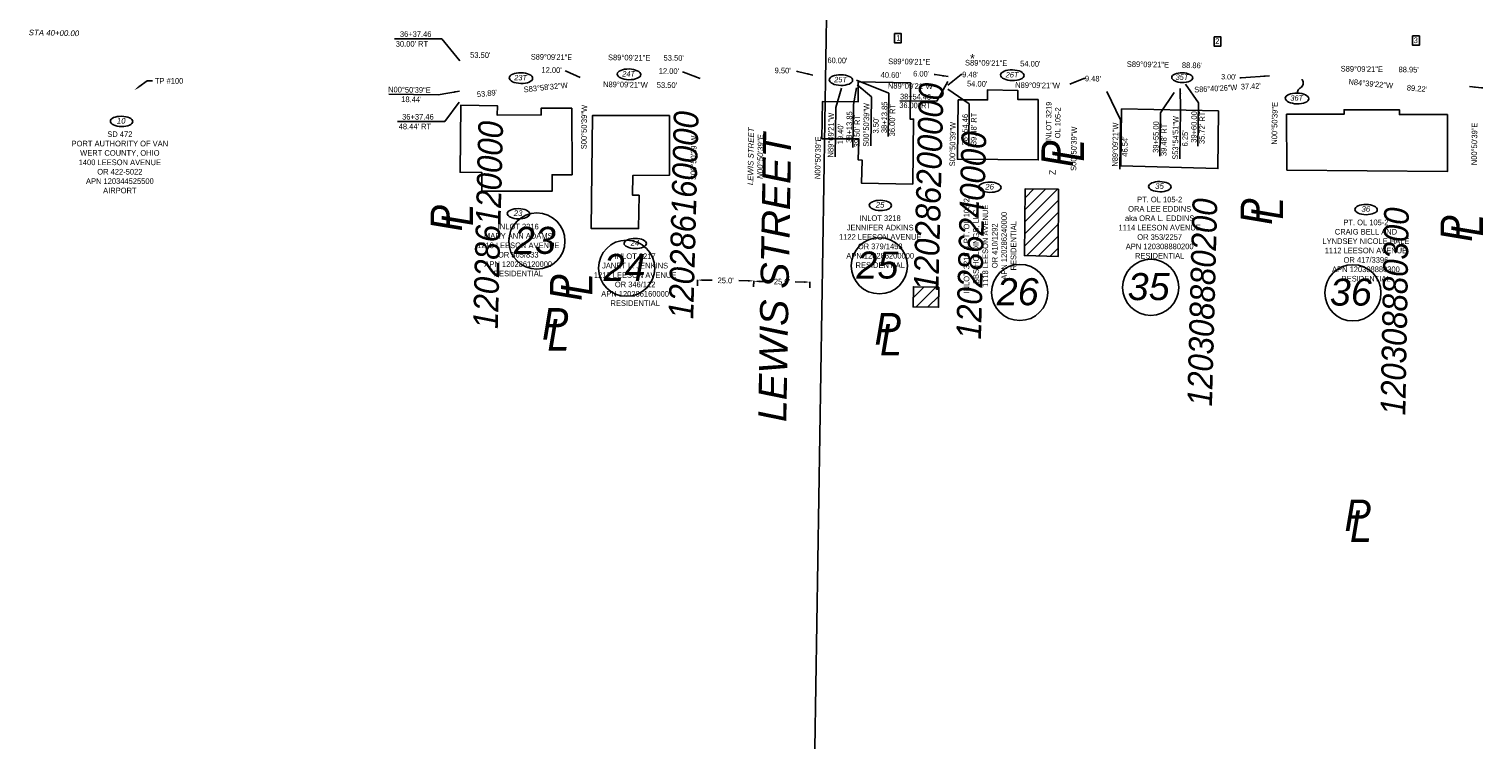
# Model space of a CAD drawing. Header units: feet. Extents: x 1372214 to 1390604, y 439650 to 444412.
# Tile 3 of 12: x 1387349 to 1387995, y 443639 to 443959. Entities that reach past the tile are written whole.
import ezdxf
from ezdxf import colors
from ezdxf.entities.mleader import LeaderData, LeaderLine
from ezdxf.enums import TextEntityAlignment as Align
from ezdxf.math import Vec2, Vec3

# ---------------------------------------------------------------- set-up
doc = ezdxf.new("R2010")
doc.units = ezdxf.units.FT
doc.header["$MEASUREMENT"] = 0
for name, color, linetype in [('BD_X_Building', 30, 'Continuous'), ('RW_P_Prelim_RW', 1, 'rowpe'), ('RW_P_Text', 130, 'Continuous'), ('RW_P_Text-Boundary', 20, 'Continuous'), ('RW_X_Text-PropMap', 10, 'Continuous'), ('SC_Scratch20', 7, 'Continuous'), ('SC_Shading1', 253, 'Continuous')]:
    doc.layers.add(name, color=color, linetype=linetype)
doc.styles.add('Slanted', font='font31.shx', dxfattribs={"height": 0.14})
doc.styles.add('Slanted-Normal', font='font31.shx', dxfattribs={"height": 0.14})
doc.styles.get("Standard").update_dxf_attribs({"font": 'arial.ttf'})
doc.styles.add('Style-font31', font='font31.shx')
doc.styles.add('Text - CenterTop 0.14 Italic', font='ariali.ttf', dxfattribs={"height": 0.14})
doc.linetypes.add('rowpe', pattern='A,1.95,-0.05,["PE-R/W",Slanted,S=1,R=0,X=0,Y=-0.06],-0.7,1.95', length=4.65)
doc.dimstyles.get("Standard").update_dxf_attribs({"dimtxt": 0.18, "dimasz": 0.18, "dimexe": 0.18, "dimexo": 0.0625, "dimgap": 0.09, "dimtad": 0, "dimtih": 1, "dimtoh": 1, "dimdec": 4, "dimzin": 0, "dimdsep": 46, "dimtxsty": 'Standard', "dimcen": 0.09, "dimadec": 0, "dimazin": 0, "dimtfac": 1, "dimtdec": 4, "dimtofl": 0, "dimtmove": 0, "dimatfit": 3, "dimfxl": 1, "dimtolj": 1, "dimtzin": 0, "dimarcsym": 0})

# ---------------------------------------------------------------- blocks, each defined once
blk = doc.blocks.new('*D866')
at = {"layer": 'Defpoints', "color": 0, "transparency": 16777216}
for p in [(1387646.13, 443848.03), (1387671.12, 443847.66), (1387671.11, 443846.76)]:
    blk.add_point(p, dxfattribs=at)
at = {"layer": 'RW_P_Text', "color": 0, "lineweight": -2, "transparency": 16777216}
for p, q in [((1387646.11, 443847.16), (1387646.08, 443844.63)), ((1387648.61, 443847.1), (1387652.67, 443847.04)), ((1387668.61, 443846.8), (1387664.55, 443846.86)), ((1387671.11, 443846.79), (1387671.07, 443844.26))]:
    blk.add_line(p, q, dxfattribs=at)
at = {"layer": 'RW_P_Text', "color": 0, "transparency": 16777216}
for points in [[(1387648.62, 443847.51), (1387648.61, 443846.68), (1387646.11, 443847.13)], [(1387668.61, 443847.22), (1387668.6, 443846.38), (1387671.11, 443846.76)]]:
    blk.add_solid(points, dxfattribs=at)
at = {"layer": 'RW_P_Text', "color": 0, "transparency": 16777216, "insert": (1387658.61, 443846.95), "char_height": 2.502, "attachment_point": 5, "rotation": 359.15583, "style": 'Style-font31'}
blk.add_mtext("\\A1;25.0'", dxfattribs=at)
blk = doc.blocks.new('*D867')
at = {"layer": 'Defpoints', "color": 0, "transparency": 16777216}
for p in [(1387671.12, 443847.56), (1387696.12, 443847.19), (1387671.11, 443846.58)]:
    blk.add_point(p, dxfattribs=at)
at = {"layer": 'RW_P_Text', "color": 0, "lineweight": -2, "transparency": 16777216}
for p, q in [((1387671.11, 443846.69), (1387671.07, 443844.08)), ((1387673.61, 443846.55), (1387677.67, 443846.49)), ((1387693.6, 443846.25), (1387689.54, 443846.31)), ((1387696.11, 443846.32), (1387696.07, 443843.71))]:
    blk.add_line(p, q, dxfattribs=at)
at = {"layer": 'RW_P_Text', "color": 0, "transparency": 16777216}
for points in [[(1387673.61, 443846.96), (1387673.6, 443846.13), (1387671.11, 443846.58)], [(1387693.61, 443846.67), (1387693.6, 443845.84), (1387696.1, 443846.22)]]:
    blk.add_solid(points, dxfattribs=at)
at = {"layer": 'RW_P_Text', "color": 0, "transparency": 16777216, "insert": (1387683.61, 443846.4), "char_height": 2.502, "attachment_point": 5, "rotation": 359.15583, "style": 'Style-font31'}
blk.add_mtext("\\A1;25.0'", dxfattribs=at)

msp = doc.modelspace()

# ---------------------------------------------------------------- hatches: boundary and pattern name
at = {"layer": 'SC_Shading1'}
h = msp.add_hatch(dxfattribs=at)
h.set_pattern_fill('ANSI31', color=256, scale=30)
h.paths.add_polyline_path([(1387806.50223, 443887.52238), (1387791.7278, 443887.62993), (1387791.41733, 443858.02679), (1387806.4288, 443857.66075)])
h = msp.add_hatch(dxfattribs=at)
h.set_pattern_fill('ANSI31', color=256, scale=30)
h.paths.add_polyline_path([(1387753.36391, 443844.00744), (1387753.22076, 443835.02243), (1387741.95263, 443835.16995), (1387742.0335, 443844.13371)])

# ---------------------------------------------------------------- linework, layer by layer
at = {"layer": 'BD_X_Building'}
for points in [[(1387741.80204, 443889.67138), (1387719.02223, 443890.11776), (1387719.24626, 443900.38495), (1387717.57119, 443900.49655), (1387717.75803, 443909.77384), (1387701.33642, 443909.86226), (1387701.73334, 443926.45149), (1387717.5368, 443926.31927), (1387717.53886, 443935.10186), (1387740.73266, 443934.763), (1387740.59547, 443918.582), (1387742.13482, 443918.582)], [(1387633.61619, 443920.16657), (1387599.44583, 443920.16657), (1387598.91559, 443870.02041), (1387619.92366, 443870.02041), (1387620.14675, 443884.79563), (1387617.21213, 443884.87512), (1387617.43058, 443893.62249), (1387633.61329, 443893.6429)], [(1387806.50223, 443887.52238), (1387791.7278, 443887.62993), (1387791.41733, 443858.02679), (1387806.4288, 443857.66075)], [(1387753.36391, 443844.00744), (1387753.22076, 443835.02243), (1387741.95263, 443835.16995), (1387742.0335, 443844.13371)]]:
    msp.add_lwpolyline(points, close=True, dxfattribs=at)
at = {"layer": 'BD_X_Building', "elevation": 789.631}
msp.add_lwpolyline([(1387797.47876, 443927.32147), (1387788.4, 443927.32147), (1387788.4, 443931.357), (1387775.045, 443931.67), (1387775.045, 443927.1046), (1387761.99506, 443927.1046), (1387761.65652, 443900.80965), (1387797.52733, 443900.46743), (1387797.47876, 443927.32147)], dxfattribs=at)
at = {"layer": 'BD_X_Building'}
for points, elevation in [([(1387590.32032, 443923.413), (1387576.68609, 443923.45861), (1387576.68609, 443920.48868), (1387557.08445, 443920.40026), (1387557.17368, 443924.52227), (1387540.94173, 443924.774), (1387540.58568, 443894.96759), (1387550.25404, 443894.89659), (1387550.25404, 443886.65427), (1387581.46496, 443886.58328), (1387581.46496, 443893.9018), (1387590.35155, 443893.9018)], 790.353), ([(1387834.471, 443923.155), (1387834.20964, 443897.86141), (1387877.38307, 443896.61835), (1387877.61268, 443922.21597)], 797.14)]:
    msp.add_lwpolyline(points, close=True, dxfattribs=dict(at, elevation=elevation))
msp.add_lwpolyline([(1387907.99072, 443895.92226), (1387907.88654, 443920.77), (1387933.46159, 443920.77989), (1387933.48762, 443922.7699), (1387958.10331, 443922.64619), (1387958.0793, 443920.58473), (1387979.39069, 443920.578), (1387979.4265, 443895.37571), (1387907.99072, 443895.92226)], dxfattribs=at)
at = {"layer": 'RW_P_Text', "const_width": 0.378}
msp.add_lwpolyline([(1387914.96296, 443936.09774, 1), (1387914.58496, 443936.09774, 1)], format="xyb", close=True, dxfattribs=at)
at = {"layer": 'RW_P_Text'}
for centre, major_axis in [((1387567.63977, 443936.80912), (5.21405, -0.119)), ((1387615.65218, 443938.47812), (5.21405, -0.119)), ((1387709.83222, 443935.93498), (5.21405, -0.119)), ((1387786.05592, 443938.08006), (5.21405, -0.119)), ((1387861.55133, 443937.00228), (4.69264, -0.1071)), ((1387912.53883, 443927.76105), (5.21405, -0.119)), ((1387390.15145, 443917.59166), (4.9666, -0.06735)), ((1387776.07182, 443888.32197), (4.9666, -0.06735)), ((1387851.5756, 443888.59581), (4.9666, -0.06735)), ((1387727.37959, 443880.28425), (4.9666, -0.06735)), ((1387943.24348, 443878.43042), (4.9666, -0.06735)), ((1387566.54028, 443876.56714), (4.9666, -0.06735)), ((1387618.47073, 443863.38349), (4.9666, -0.06735))]:
    msp.add_ellipse(centre, major_axis=major_axis, ratio=0.456699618, dxfattribs=at)
msp.add_spline([(1387914.77396, 443936.09774), (1387915.0615, 443935.55368), (1387915.25976, 443934.6227), (1387915.12699, 443933.69781), (1387914.5152, 443932.8027), (1387913.35747, 443931.951), (1387912.83324, 443931.14313), (1387912.83786, 443930.13409)], degree=3, dxfattribs=at)
at = {"layer": 'RW_P_Text-Boundary', "color": 130, "linetype": 'Continuous', "lineweight": -3}
for p, q in [((1387532.46526, 443954.1857), (1387511.52478, 443954.1857)), ((1387715.4373, 443925.02692), (1387715.15689, 443905.99327)), ((1387731.11983, 443930.15507), (1387730.83591, 443910.88335)), ((1387752.46113, 443926.51938), (1387736.00764, 443926.76178)), ((1387766.79907, 443925.37144), (1387766.6455, 443906.55461)), ((1387868.72069, 443925.87918), (1387868.43677, 443906.60746)), ((1387851.79924, 443921.41173), (1387851.51532, 443902.14001)), ((1387533.77361, 443917.50646), (1387512.83313, 443917.50646))]:
    msp.add_line(p, q, dxfattribs=at)
for points in [[(1387540.53601, 443944.54726), (1387532.46526, 443954.1857)], [(1387716.82595, 443935.94944), (1387731.11983, 443930.15507)], [(1387757.37281, 443931.87223), (1387766.79907, 443925.37144)], [(1387862.95952, 443934.07529), (1387868.72069, 443925.87918)], [(1387857.9047, 443930.39116), (1387851.79924, 443921.41173)]]:
    msp.add_lwpolyline(points, dxfattribs=at)
at = {"layer": 'RW_P_Text-Boundary'}
for points in [[(1387733.62513, 443956.60053), (1387736.69556, 443956.60053), (1387736.69556, 443952.50154), (1387733.62513, 443952.50154)], [(1387875.67845, 443955.11892), (1387878.74889, 443955.11892), (1387878.74889, 443951.01993), (1387875.67845, 443951.01993)], [(1387963.8842, 443955.50958), (1387966.95463, 443955.50958), (1387966.95463, 443951.41059), (1387963.8842, 443951.41059)]]:
    msp.add_lwpolyline(points, close=True, dxfattribs=at)
at = {"layer": 'RW_P_Text-Boundary', "color": 130, "linetype": 'Continuous', "lineweight": -3, "extrusion": (0, 0, -1)}
for points in [[(-1387716.77439, 443932.44982), (-1387715.4373, 443925.02692)], [(-1387757.42407, 443935.35133), (-1387752.46113, 443926.51938)], [(-1387540.26427, 443926.10502), (-1387533.77361, 443917.50646)]]:
    msp.add_lwpolyline(points, dxfattribs=at)
at = {"layer": 'RW_X_Text-PropMap'}
for centre in [(1387574.7309, 443864.4367), (1387614.60519, 443852.383), (1387726.93847, 443853.46261), (1387789.31977, 443841.6244), (1387847.52326, 443843.88853), (1387937.37063, 443841.44885)]:
    msp.add_circle(centre, 12.48, dxfattribs=at)
at = {"layer": 'SC_Scratch20'}
msp.add_line((1387698.19259, 443638.94547), (1387708.84509, 444306.78918), dxfattribs=at)

# ---------------------------------------------------------------- texts
at = {"layer": 'RW_P_Prelim_RW', "style": 'Text - CenterTop 0.14 Italic'}
msp.add_text('*', height=4, dxfattribs=at).set_placement((1387768.05812, 443943.5077), align=Align.CENTER)
at = {"layer": 'RW_P_Text', "style": 'Text - CenterTop 0.14 Italic'}
for s, rotation, p in [('STA 40+00.00', 359.003496, (1387348.90294, 443955.81808)), ('LEWIS STREET', 89.003496, (1387670.83069, 443889.25023)), ('N00%%D50\'39"E', 89.003496, (1387675.08737, 443892.02923))]:
    msp.add_text(s, height=2.5, rotation=rotation, dxfattribs=at).set_placement(p)
at = {"layer": 'RW_P_Text', "style": 'Text - CenterTop 0.14 Italic', "width": 0.9}
for s, p in [('23T', (1387567.49998, 443935.82311)), ('24T', (1387615.51239, 443937.49211)), ('26T', (1387785.91613, 443937.09405)), ('35T', (1387861.41154, 443936.01627)), ('25T', (1387709.69243, 443934.94897)), ('36T', (1387912.39904, 443926.77504))]:
    msp.add_text(s, height=2.4, dxfattribs=at).set_placement(p, align=Align.CENTER)
at = {"layer": 'RW_P_Text', "style": 'Text - CenterTop 0.14 Italic'}
for s, p in [('10', (1387390.01166, 443916.60565)), ('26', (1387775.93203, 443887.33596)), ('35', (1387851.4358, 443887.6098)), ('25', (1387727.2398, 443879.29825)), ('36', (1387943.10369, 443877.44441)), ('23', (1387566.40048, 443875.58113)), ('24', (1387618.33094, 443862.39748))]:
    msp.add_text(s, height=2.5, dxfattribs=at).set_placement(p, align=Align.CENTER)
at = {"layer": 'RW_P_Text', "attachment_point": 1, "style": 'Slanted'}
for s, width, heights, insert, char_height, rotation in [('\\A1;{\\W0.9;INLOT 3219}', 32.3551037, [4.48565], (1387800.8892, 443908.3797), 2.4, 89.49391688), ('\\A1;\\pxqc;{\\W0.9;OL 105-2}', 32.3551037, [4.48565], (1387804.85939, 443900.79906), 2.4, 89.49391688), ('\\A1;\\pxqc;Z', 32.3551037, [4.48565], (1387802.32203, 443878.80094), 2.8, 89.49391688), ('\\A1;\\pxqc;INLOT 3219 & PT. OL 105-2\\PSBS HOLDINGS, LLC.\\P1118 LEESON AVENUE\\POR 410/1292\\P{\\A0;APN 120286240000\\PRESIDENTIAL}', 65.3297739, [40.04725], (1387764.4365, 443829.68074), 2.5, 90)]:
    msp.add_mtext_dynamic_manual_height_columns(s, width=width, gutter_width=0.7, heights=heights, dxfattribs=dict(at, insert=insert, char_height=char_height, rotation=rotation))
at = {"layer": 'RW_P_Text', "char_height": 2.5, "attachment_point": 1, "style": 'Slanted'}
for s, width, heights, insert in [('\\A1;\\pxqc;SD 472\\PPORT AUTHORITY OF VAN WERT COUNTY, OHIO\\P1400 LEESON AVENUE\\POR 422-5022\\P{\\A0;APN 120344525500\\PAIRPORT}', 51.4691822, [31.60061], (1387363.67824, 443913.15616)), ('\\A1;\\pxqc;PT. OL 105-2\\PORA LEE EDDINS \\Paka ORA L. EDDINS\\P1114 LEESON AVENUE\\POR 353/2257\\P{\\A0;APN 120308880200\\PRESIDENTIAL}', 65.3297739, [40.04725], (1387818.83629, 443884.16031)), ('\\A1;\\pxqc;INLOT 3218\\PJENNIFER ADKINS\\P1122 LEESON AVENUE\\POR 379/1453\\P{\\A0;APN 120286200000\\PRESIDENTIAL}', 65.3297739, [40.04725], (1387694.64028, 443875.84875)), ('\\A1;\\pxqc;PT. OL 105-2\\PCRAIG BELL AND \\PLYNDSEY NICOLE HALE\\P1112 LEESON AVENUE\\POR 417/3396\\P{\\A0;APN 120308880300\\PRESIDENTIAL}', 65.3297739, [40.04725], (1387910.50418, 443873.99492)), ('\\A1;\\pxqc;INLOT 3216\\PMARY ANN ADAMS\\P1218 LEESON AVENUE\\POR 305/833\\P{\\A0;APN 120286120000\\PRESIDENTIAL}', 65.3297739, [40.04725], (1387533.80097, 443872.13164)), ('\\A1;\\pxqc;INLOT 3217\\PJANET L. JENKINS\\P1212 LEESON AVENUE\\POR 346/112\\P{\\A0;APN 120286160000\\PRESIDENTIAL}', 65.3297739, [40.04725], (1387585.73142, 443858.94799))]:
    msp.add_mtext_dynamic_manual_height_columns(s, width=width, gutter_width=0.7, heights=heights, dxfattribs=dict(at, insert=insert))
at = {"layer": 'RW_P_Text-Boundary', "color": 130, "style": 'Style-font31'}
for s, p in [('36+37.46', (1387513.85842, 443955.1094)), ("30.00' RT", (1387512.02478, 443950.7657)), ('36+37.46', (1387514.85809, 443918.37571)), ("48.44' RT", (1387513.33313, 443914.08646))]:
    msp.add_text(s, height=2.5, dxfattribs=at).set_placement(p)
at = {"layer": 'RW_P_Text-Boundary', "style": 'Slanted-Normal'}
for s, height, rotation, p in [('1', 2.5, 0.10468265, (1387734.44727, 443953.39638)), ('2', 2.5, 0.10468265, (1387876.16752, 443951.95634)), ('3', 2.5, 0.10468265, (1387964.37327, 443952.347)), ("53.50'", 2.5, 359.15597126, (1387545.06162, 443945.85596)), ('S89°09\'21"E', 2.5, 359.15591522, (1387606.3367, 443944.77779)), ("53.50'", 2.5, 359.15597126, (1387631.01557, 443944.59277)), ('S89°09\'21"E', 2.5, 359.15591522, (1387730.82956, 443943.01547)), ('S89°09\'21"E', 2.5, 359.15591522, (1387764.98131, 443942.4247)), ("54.00'", 2.5, 359.15595938, (1387789.50339, 443942.01409)), ('S89°09\'21"E', 2.5, 359.15591522, (1387836.88802, 443941.76819)), ("12.00'", 2.5, 359.15591522, (1387576.76232, 443939.18972)), ("12.00'", 2.5, 359.15591522, (1387628.86838, 443938.75349)), ("9.50'", 2.5, 359.15591522, (1387680.38278, 443938.97169)), ("40.60'", 2.5, 359.15595938, (1387727.48607, 443937.00153)), ("6.00'", 2.5, 359.15591522, (1387741.91692, 443937.55455)), ("9.48'", 2.5, 359.15591522, (1387763.70035, 443937.1873)), ("9.48'", 2.5, 359.15591522, (1387818.26751, 443935.37364)), ("88.86'", 2.5, 359.15595938, (1387861.37165, 443941.31059)), ("3.00'", 2.3, 359.15591522, (1387878.81493, 443936.26555)), ('S89°09\'21"E', 2.5, 359.15591522, (1387931.92315, 443939.74654)), ("88.95'", 2.5, 359.15595938, (1387957.64148, 443939.41462)), ('N00°50\'39"E', 2.5, 359.17389516, (1387508.5993, 443930.50482)), ("53.89'", 2.5, 6.02443849, (1387548.19428, 443928.30642)), ('S83°58\'32"W', 2.5, 6.02443849, (1387569.00482, 443930.44887)), ('N89°09\'21"W', 2.5, 359.15591522, (1387604.13577, 443932.81979)), ("53.50'", 2.5, 359.15583333, (1387627.99907, 443932.52507)), ('N89°09\'21"W', 2.5, 359.15591522, (1387730.72826, 443932.17935)), ("54.00'", 2.5, 359.15595938, (1387765.87582, 443933.12062)), ('N89°09\'21"W', 2.5, 359.15591522, (1387787.28272, 443932.51252)), ('N84°39\'22"W', 2.5, 354.65622838, (1387935.2923, 443934.00117)), ("89.22'", 2.5, 354.65622838, (1387961.23555, 443931.38349)), ("18.44'", 2.5, 359.17389516, (1387514.44794, 443926.17424)), ('S00°50\'39"W', 2.5, 89.15583334, (1387596.81359, 443905.1764)), ('N00°50\'39"E', 2.5, 89.15595939, (1387903.67435, 443907.22065)), ('N89°09\'21"W', 2.5, 89.17389516, (1387706.49304, 443901.53041)), ("3.50'", 2.5, 89.17389516, (1387726.55024, 443912.18682)), ('S00°50\'39"W', 2.5, 89.15585434, (1387645.48201, 443891.50654)), ("19.40'", 2.5, 89.17389516, (1387710.82362, 443907.37905)), ('S00°50\'39"W', 2.5, 89.15583332, (1387760.56998, 443897.606)), ('S00°50\'39"W', 2.5, 89.15583333, (1387814.45331, 443895.56171)), ("6.25'", 2.5, 89.17389516, (1387863.97237, 443906.43724)), ('N00°50\'39"E', 2.5, 89.15595938, (1387992.45427, 443898.10614)), ('N00°50\'39"E', 2.5, 89.15595939, (1387700.68685, 443891.92935)), ("46.54'", 2.5, 89.17389516, (1387837.20954, 443901.87276))]:
    msp.add_text(s, height=height, rotation=rotation, dxfattribs=at).set_placement(p)
for s, rotation, width, p in [('S89°09\'21"E', 359.15591522, 0.9, (1387572.03836, 443945.05333)), ("60.00'", 359.15595938, 0.9, (1387703.87524, 443943.47139)), ('S86°40\'26"W', 3.32624487, 0.85, (1387866.97313, 443930.40852)), ("37.42'", 3.32624487, 0.9, (1387887.67695, 443931.71687)), ('S00°50\'39"W', 89.17389516, 0.95, (1387722.21966, 443906.33817)), ('S53°54\'51"W', 89.17389516, 0.95, (1387859.6418, 443900.58859)), ('N89°09\'21"W', 89.17389516, 0.95, (1387832.87896, 443897.50949))]:
    msp.add_text(s, height=2.5, rotation=rotation, dxfattribs=dict(at, width=width)).set_placement(p)
at = {"layer": 'RW_P_Text-Boundary', "color": 130, "style": 'Style-font31'}
for s, p in [('38+13.85', (1387730.27916, 443912.3437)), ("36.00' RT", (1387733.83676, 443910.91915)), ('38+13.85', (1387714.69597, 443908.02097)), ("39.50' RT", (1387718.15775, 443906.02907)), ('39+60.00', (1387867.88002, 443908.06781)), ("35.72' RT", (1387871.43762, 443907.53074)), ('39+55.00', (1387850.95857, 443903.60036)), ("39.48' RT", (1387854.51618, 443902.17581))]:
    msp.add_text(s, height=2.5, rotation=89.15595938, dxfattribs=at).set_placement(p)
at = {"layer": 'RW_P_Text-Boundary', "color": 130, "style": 'Style-font31', "width": 0.9}
for s, p in [("36.00' RT", (1387735.79778, 443923.5323)), (' 38+54.46', (1387735.21542, 443927.4233))]:
    msp.add_text(s, height=2.5, rotation=359.15595938, dxfattribs=at).set_placement(p)
at = {"layer": 'RW_P_Text-Boundary', "color": 130, "linetype": 'Continuous', "lineweight": -3, "style": 'Style-font31'}
for s, p in [(' 38+54.46', (1387766.17866, 443905.96243)), ("39.48' RT", (1387770.06947, 443907.02668))]:
    msp.add_text(s, height=2.5, rotation=89.53239954, dxfattribs=at).set_placement(p)
at = {"layer": 'RW_X_Text-PropMap', "style": 'Text - CenterTop 0.14 Italic', "width": 0.9}
for s, height, rotation, p in [('120286200000', 11, 88.5, (1387753.14981, 443842.26568)), ('120286160000', 11, 88.5, (1387644.22318, 443829.71474)), ('120286120000', 11, 88.5, (1387557.36132, 443825.33002)), ('120286240000', 11, 88.5, (1387772.078, 443820.67545)), ('P', 14, 90, (1387812.96953, 443897.35426)), ('L', 14, 90, (1387817.81327, 443899.73895)), ('L', 14, 90, (1387546.36233, 443871.1313)), ('120308880200', 11, 88.5, (1387874.73686, 443790.95945)), ('P', 14, 90, (1387901.46495, 443871.62977)), ('L', 14, 90, (1387906.30869, 443874.01447)), ('P', 14, 90, (1387541.51859, 443868.7466)), ('120308880300', 11, 89, (1387960.67486, 443786.98638)), ('P', 14, 90, (1387990.31274, 443864.12046)), ('L', 14, 90, (1387995.15648, 443866.50515)), ('P', 14, 90, (1387594.57031, 443837.92875)), ('L', 14, 90, (1387599.41405, 443840.31345))]:
    msp.add_text(s, height=height, rotation=rotation, dxfattribs=at).set_placement(p)
at = {"layer": 'RW_X_Text-PropMap', "style": 'Text - CenterTop 0.14 Italic'}
msp.add_text('LEWIS STREET', height=12.5, rotation=89.003496, dxfattribs=at).set_placement((1387685.57189, 443784.02481))
for s, p in [('23', (1387564.5082, 443858.76576)), ('25', (1387716.71577, 443847.79167)), ('24', (1387604.38249, 443846.71207)), ('26', (1387779.09706, 443835.95346)), ('35', (1387837.30056, 443838.21759)), ('36', (1387927.14793, 443835.77791))]:
    msp.add_text(s, height=12, dxfattribs=at).set_placement(p)
at = {"layer": 'RW_X_Text-PropMap', "style": 'Text - CenterTop 0.14 Italic', "width": 0.9}
for s, p in [('P', (1387577.01999, 443820.68675)), ('L', (1387579.40469, 443815.84301)), ('P', (1387724.79895, 443818.50929)), ('L', (1387727.18364, 443813.66555)), ('P', (1387933.64573, 443735.67426)), ('L', (1387936.03043, 443730.83053))]:
    msp.add_text(s, height=14, dxfattribs=at).set_placement(p)

# ---------------------------------------------------------------- dimensions: what is measured, and where the dimension line sits
at = {"layer": 'RW_P_Text'}
for p1, p2, distance, picture, middle in [((1387646.12547, 443848.02911), (1387671.12276, 443847.66079), -0.89629, '*D866', (1387658.61091, 443846.94876)), ((1387696.11849, 443847.18706), (1387671.12121, 443847.55538), 0.97142, '*D867', (1387683.60554, 443846.39991))]:
    dim = msp.add_aligned_dim(p1=p1, p2=p2, distance=distance, dimstyle='Standard', override={"dimscale": 13.9, "dimtih": 0, "dimtoh": 0, "dimdec": 1, "dimpost": "'", "dimtxsty": 'Style-font31', "dimaunit": 1, "dimadec": 3, "dimtdec": 1}, dxfattribs=at)
    dim.commit()
    dim.dimension.update_dxf_attribs({"geometry": picture, "text_midpoint": middle})

# ---------------------------------------------------------------- leaders
at = {"layer": 'RW_P_Prelim_RW'}
ml = msp.add_multileader_mtext('Standard', dxfattribs=at)
ml.set_content('{\\Ffont31|c0;TP #100}', color=256)
ml.set_leader_properties()
ml.build(insert=Vec2(0, 0))
ml.multileader.update_dxf_attribs({"dogleg_length": 0.125, "arrow_head_size": 2.5, "scale": 20})
ctx = ml.context
ctx.base_point, ctx.scale, ctx.char_height, ctx.arrow_head_size, ctx.landing_gap_size, ctx.plane_origin = Vec3(1387403.98195, 443935.57082, 783.34), 20, 2.5, 2.5, 1, Vec3(1387398.06098, 443927.00437, 783.34)
notes = []
notes.append((ctx, [(0, (1, 1, 0), (1387401.48195, 443935.57082, 783.34), (1, 0), 2.5, [(0, [(1387395.76873, 443931.37542, 783.34)], 0, [])])]))
ctx.mtext.insert, ctx.mtext.flow_direction = Vec3(1387404.98195, 443936.82082, 783.34), 5
at = {"layer": 'RW_P_Text-Boundary'}
for points in [[(1387593.91684, 443937.11179), (1387587.80938, 443939.94788), (1387587.27984, 443939.96219)], [(1387647.33725, 443936.64623), (1387639.91543, 443939.51165), (1387639.3859, 443939.52596)], [(1387697.36821, 443938.17888), (1387690.60729, 443939.80243), (1387690.07776, 443939.81674)], [(1387757.46884, 443937.44586), (1387751.79341, 443938.38529), (1387751.26388, 443938.3996)], [(1387757.40426, 443933.60325), (1387763.23868, 443938.45478), (1387763.76821, 443938.44047)], [(1387900.27432, 443937.80804), (1387887.68611, 443936.96233), (1387887.15658, 443936.97664)], [(1387540.36732, 443931.03417), (1387530.81664, 443929.34248), (1387508.94051, 443929.64035)], [(1387710.1068, 443932.38027), (1387707.65538, 443923.74775), (1387707.35751, 443901.87162)], [(1387717.00875, 443933.77483), (1387723.382, 443928.55551), (1387723.08413, 443906.67938)], [(1387811.52155, 443934.17362), (1387817.80585, 443936.64112), (1387818.33538, 443936.62681)], [(1387860.67255, 443932.23393), (1387860.80413, 443922.80593), (1387860.50626, 443900.9298)], [(1387989.21372, 443933.02223), (1387994.58298, 443932.54716), (1387995.11251, 443932.53285)], [(1387828.03505, 443930.83025), (1387834.0413, 443918.24145), (1387833.74342, 443896.36532)]]:
    msp.add_leader(points, dimstyle='Standard', override={"dimscale": 13.9, "dimgap": 0.09, "dimtad": 0, "dimaunit": 1, "dimadec": 3}, dxfattribs=at)
for ctx, leaders in notes:
    for number, flags, end, landing, length, lines in leaders:
        leader = LeaderData()
        leader.index, (leader.has_last_leader_line, leader.has_dogleg_vector, leader.attachment_direction) = number, flags
        leader.last_leader_point, leader.dogleg_vector, leader.dogleg_length = Vec3(end), Vec3(landing), length
        for number, points, colour, breaks in lines:
            line = LeaderLine()
            line.index, line.vertices, line.color, line.breaks = number, Vec3.list(points), colors.encode_raw_color(colour), breaks
            leader.lines.append(line)
        ctx.leaders.append(leader)

doc.saveas('drawing.dxf')
